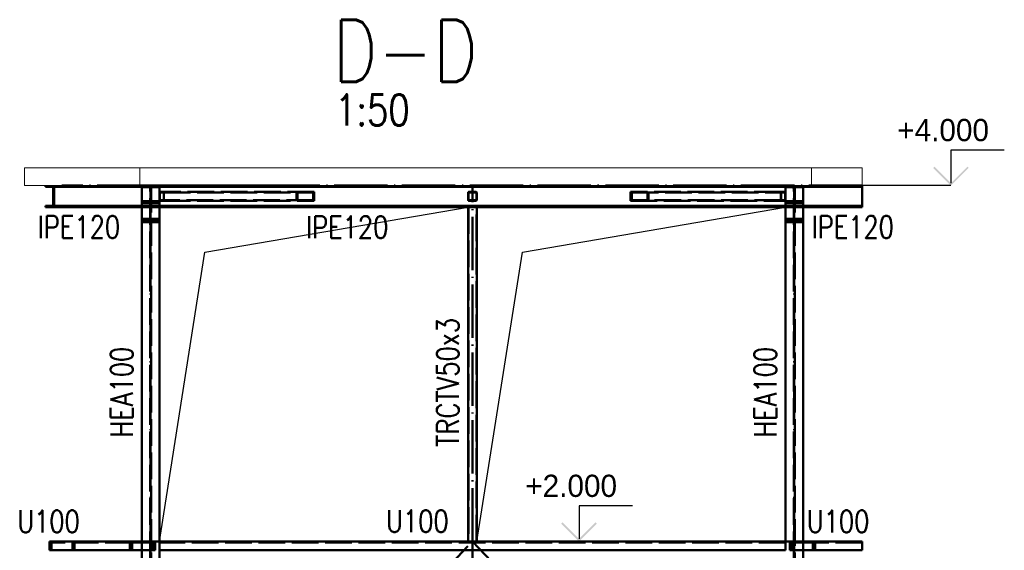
# Paper-space layout 'Layout1' of a CAD drawing. Extents: x -2 to 985, y -36 to 1353.
# Tile 27 of 73: x 409 to 520, y 67 to 127. Entities that reach past the tile are written whole.
import ezdxf

# ---------------------------------------------------------------- set-up
doc = ezdxf.new("R2010")
doc.units = 0
doc.linetypes.add('ACAD_ISO02W100', pattern=[15, 12, -3])
doc.linetypes.add('ACAD_ISO04W100', pattern=[30.5, 24, -3, 0.5, -3])
for name, color, linetype, lineweight in [('SS_KOTY-VYSKOVA', 140, 'CONTINUOUS', 25), ('SS_LEMOVÁNÍ', 91, 'CONTINUOUS', 50), ('SS_OPLÁŠTĚNÍ', 9, 'CONTINUOUS', 13), ('SS_PLNA_025', 7, 'CONTINUOUS', 25), ('SS_POPIS_PROFILU', 13, 'CONTINUOUS', 25), ('SS_SLOUPKY', 131, 'CONTINUOUS', 50), ('SS_SLOUPY', 143, 'CONTINUOUS', 50), ('SS_VAZNICE', 213, 'CONTINUOUS', 50), ('SS_ZTUŽENÍ', 151, 'CONTINUOUS', 50)]:
    doc.layers.add(name, color=color, linetype=linetype, lineweight=lineweight)
doc.styles.add('romans.shx', font='romans.shx', dxfattribs={"height": 5})
doc.linetypes.add('ZIGZAG', pattern='A,0.00254,-5.08,[131,ltypeshp.shx,S=5.08,R=0,X=-5.08,Y=0],-10.16,[131,ltypeshp.shx,S=5.08,R=180,X=5.08,Y=0],-5.08', length=20.32254)

psp = doc.layouts.get("Layout1")

# ---------------------------------------------------------------- hatches: boundary and pattern name
at = {"layer": 'SS_KOTY-VYSKOVA'}
for points in [[(512.36, 110.2809), (512.2186, 110.1395), (514.2186, 108.1395), (516.2186, 110.1395), (516.0772, 110.2809), (514.2186, 108.4223)], [(470.5234, 70.2809), (470.3819, 70.1395), (472.3819, 68.1395), (474.3819, 70.1395), (474.2405, 70.2809), (472.3819, 68.4223)]]:
    psp.add_hatch(color=256, dxfattribs=at).paths.add_polyline_path(points)

# ---------------------------------------------------------------- linework, layer by layer
for p, q in [((520.2186, 112.1395, 217870.8824), (514.2186, 112.1395, 217870.8824)), ((514.2186, 112.1395, 217870.8824), (514.2186, 108.4223, 217870.8824)), ((514.2186, 108.1395), (504.2267, 108.1395)), ((478.3819, 72.1395), (472.3819, 72.1395)), ((472.3819, 72.1395), (472.3819, 68.4223)), ((472.3819, 68.1395), (462.894, 68.1395))]:
    psp.add_line(p, q, dxfattribs=at)
at = {"layer": 'SS_LEMOVÁNÍ', "color": 1, "linetype": 'Continuous', "ltscale": 0.25}
for p, q in [((421.8598, 68.1395), (412.8198, 68.1395)), ((412.8198, 68.1395), (412.8198, 67.1395)), ((423.194, 68.1395), (421.8598, 68.1395)), ((421.8598, 67.1395), (421.8598, 68.1395)), ((423.194, 68.0195), (422.1002, 68.0195)), ((422.1002, 67.1395), (422.1002, 68.0195)), ((495.594, 68.1395), (425.194, 68.1395)), ((495.594, 68.1395), (495.594, 67.1395)), ((498.9282, 68.1395), (497.594, 68.1395)), ((498.6878, 68.0195), (497.594, 68.0195)), ((498.6878, 68.0195), (498.6878, 67.1395)), ((504.2266, 68.1395), (498.9282, 68.1395)), ((498.9282, 68.1395), (498.9282, 67.1395)), ((412.8198, 67.1395), (421.8598, 67.1395)), ((421.8598, 67.1395), (422.1002, 67.1395)), ((422.1002, 67.1395), (423.194, 67.1395)), ((425.194, 67.1395), (495.594, 67.1395)), ((497.594, 67.1395), (498.6878, 67.1395)), ((498.6878, 67.1395), (498.9282, 67.1395)), ((498.9282, 67.1395), (504.2266, 67.1395))]:
    psp.add_line(p, q, dxfattribs=at)
at = {"layer": 'SS_LEMOVÁNÍ', "color": 3, "linetype": 'ACAD_ISO02W100', "ltscale": 0.25}
for p, q in [((422.1002, 68.0195), (413.0602, 68.0195)), ((413.0602, 68.0195), (413.0602, 67.1395)), ((415.4078, 68.0195), (415.4078, 67.1395)), ((415.6482, 68.1395), (415.6482, 67.1395)), ((424.6882, 68.1395), (423.194, 68.1395)), ((424.4478, 68.0195), (423.194, 68.0195)), ((424.4478, 67.1395), (424.4478, 68.0195)), ((424.6882, 67.1395), (424.6882, 68.1395)), ((495.594, 68.0195), (425.194, 68.0195)), ((497.594, 68.1395), (496.0998, 68.1395)), ((496.0998, 68.1395), (496.0998, 67.1395)), ((496.644, 68.0195), (496.3402, 68.0195)), ((496.3402, 68.0195), (496.3402, 67.1395)), ((497.594, 68.0195), (496.644, 68.0195)), ((504.2266, 68.0195), (498.6878, 68.0195)), ((423.194, 67.1395), (424.244, 67.1395)), ((424.244, 67.1395), (424.4478, 67.1395)), ((424.4478, 67.1395), (424.6882, 67.1395)), ((496.0998, 67.1395), (496.3402, 67.1395)), ((496.3402, 67.1395), (496.544, 67.1395)), ((496.544, 67.1395), (497.594, 67.1395))]:
    psp.add_line(p, q, dxfattribs=at)
at = {"layer": 'SS_LEMOVÁNÍ', "color": 7, "linetype": 'ACAD_ISO04W100', "ltscale": 0.25}
for p, q in [((424.194, 68.1395), (414.234, 68.1395)), ((496.594, 68.1395), (424.194, 68.1395)), ((496.594, 68.1395), (504.2266, 68.1395))]:
    psp.add_line(p, q, dxfattribs=at)
at = {"layer": 'SS_LEMOVÁNÍ', "color": 9, "linetype": 'ZIGZAG', "ltscale": 0.25}
psp.add_line((504.2266, 67.1395), (504.2266, 68.1395), dxfattribs=at)
at = {"layer": 'SS_OPLÁŠTĚNÍ', "color": 9, "linetype": 'Continuous', "ltscale": 0.25}
for p, q in [((422.9645, 110.1395), (410.0045, 110.1395)), ((410.0045, 110.1395), (410.0045, 108.1395)), ((498.549, 110.1395), (422.9645, 110.1395)), ((422.9645, 108.1395), (422.9645, 110.1395)), ((504.2266, 110.1395), (498.549, 110.1395)), ((498.549, 110.1395), (498.549, 108.1395)), ((410.0045, 108.1395), (422.9645, 108.1395)), ((422.9645, 108.1395), (498.549, 108.1395)), ((498.549, 108.1395), (504.2266, 108.1395))]:
    psp.add_line(p, q, dxfattribs=at)
at = {"layer": 'SS_OPLÁŠTĚNÍ', "color": 9, "linetype": 'ZIGZAG', "ltscale": 0.25}
psp.add_line((504.2266, 108.1395), (504.2266, 110.1395), dxfattribs=at)
at = {"layer": 'SS_PLNA_025'}
for points, elevation in [([(425.194, 68.1395), (430.3089, 100.6485), (459.894, 105.7394)], 0.32), ([(460.894, 68.1394), (466.0089, 100.6485), (495.594, 105.7394)], 217874.88)]:
    psp.add_lwpolyline(points, dxfattribs=dict(at, elevation=elevation))
at = {"layer": 'SS_SLOUPKY', "color": 7, "linetype": 'ACAD_ISO04W100', "ltscale": 0.25}
for p, q in [((460.394, 68.1395), (460.394, 108.1395)), ((460.394, 28.1395), (460.394, 68.1395))]:
    psp.add_line(p, q, dxfattribs=at)
at = {"layer": 'SS_SLOUPKY', "color": 1, "linetype": 'Continuous', "ltscale": 0.25}
for p, q in [((459.894, 105.7395), (460.894, 105.7395)), ((459.894, 105.7395), (459.894, 68.1395)), ((460.894, 68.1395), (460.894, 105.7395))]:
    psp.add_line(p, q, dxfattribs=at)
at = {"layer": 'SS_SLOUPKY', "color": 3, "linetype": 'ACAD_ISO02W100', "ltscale": 0.25}
for p, q in [((459.954, 105.7395), (459.954, 68.1395)), ((460.834, 68.1395), (460.834, 105.7395))]:
    psp.add_line(p, q, dxfattribs=at)
at = {"layer": 'SS_SLOUPY', "color": 1, "linetype": 'Continuous', "ltscale": 0.25}
for p, q in [((423.194, 108.1395), (423.194, 28.7395)), ((425.194, 28.7395), (425.194, 108.1395)), ((495.594, 108.1395), (495.594, 68.1395)), ((497.594, 28.7395), (497.594, 108.1395))]:
    psp.add_line(p, q, dxfattribs=at)
at = {"layer": 'SS_SLOUPY', "color": 3, "linetype": 'ACAD_ISO02W100', "ltscale": 0.25}
for p, q in [((423.194, 108.0395), (425.194, 108.0395)), ((423.194, 107.9795), (423.904, 107.9795)), ((424.144, 28.7395), (424.144, 108.1395)), ((424.244, 108.1395), (424.244, 28.7395)), ((424.484, 107.9795), (425.194, 107.9795)), ((495.594, 108.0395), (497.594, 108.0395)), ((495.594, 107.9795), (496.304, 107.9795)), ((496.544, 28.7395), (496.544, 108.1395)), ((496.644, 108.1395), (496.644, 28.7395)), ((496.884, 107.9795), (497.594, 107.9795)), ((423.904, 106.3795), (423.194, 106.3795)), ((425.194, 106.3795), (424.484, 106.3795)), ((496.304, 106.3795), (495.594, 106.3795)), ((497.594, 106.3795), (496.884, 106.3795)), ((424.144, 106.2195), (423.194, 106.2195)), ((424.144, 105.9195), (423.194, 105.9195)), ((425.194, 105.7195), (423.194, 105.7195)), ((424.244, 106.2195), (424.144, 106.2195)), ((425.194, 106.2195), (424.244, 106.2195)), ((425.194, 105.9195), (424.244, 105.9195)), ((496.544, 106.2195), (495.594, 106.2195)), ((496.544, 105.9195), (495.594, 105.9195)), ((497.594, 105.7195), (495.594, 105.7195)), ((496.644, 106.2195), (496.544, 106.2195)), ((497.594, 106.2195), (496.644, 106.2195)), ((497.594, 105.9195), (496.644, 105.9195)), ((424.144, 104.4195), (423.194, 104.4195)), ((423.194, 104.2195), (425.194, 104.2195)), ((425.194, 104.4195), (424.244, 104.4195)), ((496.544, 104.4195), (495.594, 104.4195)), ((495.594, 104.2195), (497.594, 104.2195)), ((497.594, 104.4195), (496.644, 104.4195)), ((425.194, 104.0195), (423.194, 104.0195)), ((497.594, 104.0195), (495.594, 104.0195))]:
    psp.add_line(p, q, dxfattribs=at)
at = {"layer": 'SS_SLOUPY', "color": 7, "linetype": 'ACAD_ISO04W100', "ltscale": 0.25}
for p, q in [((424.194, 108.1395), (424.194, 108.1395)), ((424.194, 28.1395), (424.194, 108.1395)), ((496.594, 108.1395), (496.594, 108.1395)), ((496.594, 28.1395), (496.594, 108.1395)), ((424.194, 107.2195), (424.194, 102.7195)), ((496.594, 107.2195), (496.594, 102.7195))]:
    psp.add_line(p, q, dxfattribs=at)
at = {"layer": 'SS_SLOUPY', "color": 3, "linetype": 'ACAD_ISO02W100', "ltscale": 0.25, "extrusion": (2.00877e-12, 4.8507e-12, -1)}
for centre, end in [((-423.904, 107.7395, 0), 180), ((-496.304, 107.7395, 0), 179.988453)]:
    psp.add_arc(centre, 0.24, 90, end, dxfattribs=at)
at = {"layer": 'SS_SLOUPY', "color": 3, "linetype": 'ACAD_ISO02W100', "ltscale": 0.25, "extrusion": (-4.85107e-12, 2.00926e-12, -1)}
for centre, start in [((-424.484, 107.7395, 0), 0.011547), ((-496.884, 107.7395, 0), 0)]:
    psp.add_arc(centre, 0.24, start, 90, dxfattribs=at)
at = {"layer": 'SS_SLOUPY', "color": 3, "linetype": 'ACAD_ISO02W100', "ltscale": 0.25, "extrusion": (2.00877e-12, -4.85058e-12, -1)}
for centre, start in [((-423.904, 106.6195), 180), ((-496.304, 106.6195), 180.011547)]:
    psp.add_arc(centre, 0.24, start, 270, dxfattribs=at)
at = {"layer": 'SS_SLOUPY', "color": 3, "linetype": 'ACAD_ISO02W100', "ltscale": 0.25, "extrusion": (-4.85107e-12, -2.00914e-12, -1)}
for centre, end in [((-424.484, 106.6195, 0), 359.988453), ((-496.884, 106.6195, 0), 0)]:
    psp.add_arc(centre, 0.24, 270, end, dxfattribs=at)
at = {"layer": 'SS_VAZNICE', "color": 1, "linetype": 'Continuous', "ltscale": 0.25}
for p, q in [((412.3838, 108.1395), (412.3838, 108.0135)), ((412.3838, 108.0135), (423.194, 108.0135)), ((413.2267, 108.0135), (413.2267, 105.8655)), ((425.194, 108.0135), (495.594, 108.0135)), ((497.594, 108.0135), (504.2266, 108.0135)), ((412.3838, 105.8655), (423.194, 105.8655)), ((412.3838, 105.8655), (412.3838, 105.7395)), ((412.3838, 105.7395), (423.194, 105.7395)), ((425.194, 105.8655), (495.594, 105.8655)), ((425.194, 105.7395), (459.894, 105.7395)), ((460.894, 105.7395), (495.594, 105.7395)), ((497.594, 105.8655), (504.2266, 105.8655)), ((497.594, 105.7395), (504.2266, 105.7395))]:
    psp.add_line(p, q, dxfattribs=at)
at = {"layer": 'SS_VAZNICE', "color": 3, "linetype": 'ACAD_ISO02W100', "ltscale": 0.25}
for p, q in [((413.3511, 108.0135), (413.3511, 105.8655)), ((414.194, 108.1395), (414.194, 108.0135)), ((424.244, 108.0135), (425.194, 108.0135)), ((495.594, 108.0135), (496.544, 108.0135)), ((414.194, 105.8655), (414.194, 105.7395)), ((424.244, 105.8655), (425.194, 105.8655)), ((424.244, 105.7395), (425.194, 105.7395)), ((495.594, 105.8655), (496.544, 105.8655)), ((495.594, 105.7395), (496.544, 105.7395))]:
    psp.add_line(p, q, dxfattribs=at)
at = {"layer": 'SS_VAZNICE', "color": 7, "linetype": 'ACAD_ISO04W100', "ltscale": 0.25}
for p, q in [((424.194, 108.1395), (414.194, 108.1395)), ((496.594, 108.1395), (424.194, 108.1395)), ((504.2266, 108.1395), (496.594, 108.1395))]:
    psp.add_line(p, q, dxfattribs=at)
at = {"layer": 'SS_VAZNICE', "color": 9, "linetype": 'ZIGZAG', "ltscale": 0.25}
psp.add_line((504.2266, 105.7395), (504.2266, 108.1395), dxfattribs=at)
at = {"layer": 'SS_ZTUŽENÍ', "color": 7, "linetype": 'ACAD_ISO04W100', "ltscale": 0.25}
for p, q in [((441.5978, 108.1395), (424.194, 108.1395)), ((460.394, 108.1395), (460.394, 108.1395)), ((496.594, 108.1395), (479.1902, 108.1395)), ((424.194, 30.1395), (460.394, 68.1395)), ((460.394, 68.1395), (496.594, 30.1395))]:
    psp.add_line(p, q, dxfattribs=at)
at = {"layer": 'SS_ZTUŽENÍ', "color": 3, "linetype": 'ACAD_ISO02W100', "ltscale": 0.25}
for p, q in [((425.6922, 107.4395), (425.194, 107.4395)), ((442.6015, 107.4395), (425.6922, 107.4395)), ((425.6922, 107.4395), (425.6922, 106.4395)), ((440.5942, 106.4395), (440.5942, 107.4395)), ((442.6015, 106.4395), (442.6015, 107.4395)), ((460.774, 107.4395), (460.014, 107.4395)), ((495.0958, 107.4395), (478.1865, 107.4395)), ((478.1865, 107.4395), (478.1865, 106.4395)), ((480.1938, 107.4395), (480.1938, 106.4395)), ((495.594, 107.4395), (495.0958, 107.4395)), ((495.0958, 106.4395), (495.0958, 107.4395)), ((425.194, 106.4395), (425.6922, 106.4395)), ((425.2239, 107.3795), (425.6623, 107.3795)), ((425.2239, 107.3795), (425.2239, 106.4995)), ((425.6623, 106.4995), (425.2239, 106.4995)), ((425.6623, 107.3795), (442.481, 107.3795)), ((425.6623, 107.3795), (425.6623, 106.4995)), ((442.481, 106.4995), (425.6623, 106.4995)), ((425.6922, 106.4395), (442.6015, 106.4395)), ((440.7147, 106.4995), (440.7147, 107.3795)), ((442.481, 106.4995), (442.481, 107.3795)), ((459.894, 107.3195), (459.894, 106.5595)), ((459.954, 107.3195), (459.954, 106.5595)), ((460.014, 107.3795), (460.774, 107.3795)), ((460.774, 106.4995), (460.014, 106.4995)), ((460.014, 106.4395), (460.774, 106.4395)), ((460.834, 106.5595), (460.834, 107.3195)), ((460.894, 106.5595), (460.894, 107.3195)), ((478.1865, 106.4395), (495.0958, 106.4395)), ((478.307, 107.3795), (495.1257, 107.3795)), ((478.307, 107.3795), (478.307, 106.4995)), ((495.1257, 106.4995), (478.307, 106.4995)), ((480.0733, 107.3795), (480.0733, 106.4995)), ((495.0958, 106.4395), (495.594, 106.4395)), ((495.1257, 107.3795), (495.5641, 107.3795)), ((495.1257, 106.4995), (495.1257, 107.3795)), ((495.5641, 106.4995), (495.1257, 106.4995)), ((495.5641, 106.4995), (495.5641, 107.3795))]:
    psp.add_line(p, q, dxfattribs=at)
for centre, start, end in [((460.014, 107.3195), 90, 180), ((460.774, 107.3195), 0, 90), ((460.014, 106.5595), 180, 270), ((460.774, 106.5595), 270, 0)]:
    psp.add_arc(centre, 0.12, start, end, dxfattribs=at)
at = {"layer": 'SS_ZTUŽENÍ', "color": 3, "linetype": 'ACAD_ISO02W100', "ltscale": 0.25, "extrusion": (-2.91043e-11, 1.20553e-11, -1)}
psp.add_arc((-460.014, 107.3195, 0), 0.06, 0, 90, dxfattribs=at)
at = {"layer": 'SS_ZTUŽENÍ', "color": 3, "linetype": 'ACAD_ISO02W100', "ltscale": 0.25, "extrusion": (-2.91043e-11, -1.20551e-11, -1)}
psp.add_arc((-460.014, 106.5595, 0), 0.06, 270, 0, dxfattribs=at)
at = {"layer": 'SS_ZTUŽENÍ', "color": 3, "linetype": 'ACAD_ISO02W100', "ltscale": 0.25, "extrusion": (1.20548e-11, 2.91039e-11, -1)}
psp.add_arc((-460.774, 107.3195, 0), 0.06, 90, 180, dxfattribs=at)
at = {"layer": 'SS_ZTUŽENÍ', "color": 3, "linetype": 'ACAD_ISO02W100', "ltscale": 0.25, "extrusion": (1.20548e-11, -2.91038e-11, -1)}
psp.add_arc((-460.774, 106.5595, 0), 0.06, 180, 270, dxfattribs=at)

# ---------------------------------------------------------------- texts
at = {"layer": 'SS_KOTY-VYSKOVA'}
for s, p in [('+4.000', (508.1766, 113.1395)), ('+2.000', (466.34, 73.1395))]:
    psp.add_text(s, height=2.5, dxfattribs=at).set_placement(p)
at = {"layer": 'SS_POPIS_PROFILU', "color": 6, "style": 'romans.shx', "width": 0.8}
psp.add_text('D-D', height=7, dxfattribs=at).set_placement((444.6833, 119.7995))
at = {"layer": 'SS_POPIS_PROFILU', "color": 2, "style": 'romans.shx', "width": 0.8}
psp.add_text('1:50', height=3.5, dxfattribs=at).set_placement((444.9335, 114.8995))
at = {"layer": 'SS_POPIS_PROFILU', "color": 13, "style": 'romans.shx', "width": 0.8}
for s, p in [('IPE120', (411.5073, 102.2395)), ('IPE120', (441.6746, 102.2185)), ('IPE120', (498.5447, 102.2395)), ('U100', (409.2, 69.1395)), ('U100', (450.6863, 69.1605)), ('U100', (498.0133, 69.1395))]:
    psp.add_text(s, height=2.5, dxfattribs=at).set_placement(p)
for s, p in [('TRCTV50x3', (458.873, 78.7762)), ('HEA100', (422.194, 79.8282)), ('HEA100', (494.594, 79.8108))]:
    psp.add_text(s, height=2.5, rotation=90, dxfattribs=at).set_placement(p)

doc.saveas('drawing.dxf')
